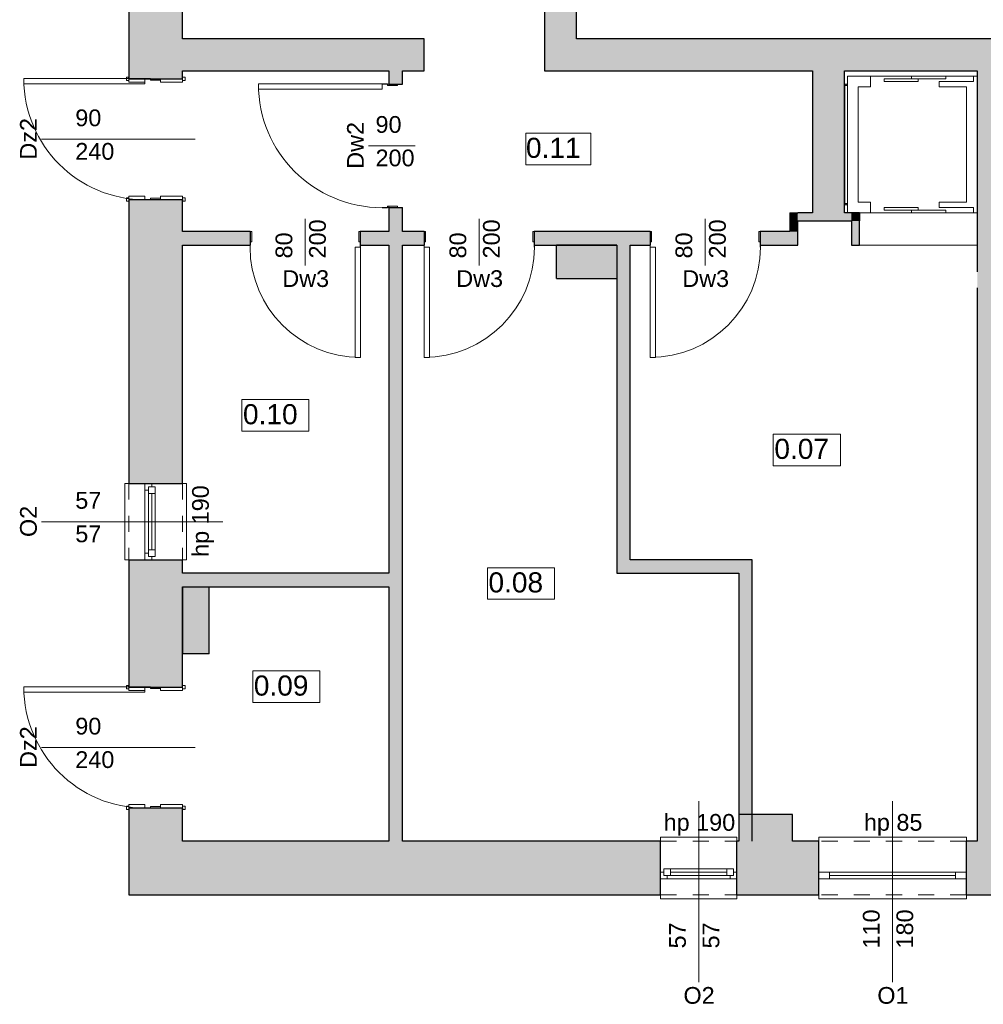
# Model space of a CAD drawing. Header units: centimetres. Extents: x -25572 to 23555, y -2435 to 15405.
# Tile 64 of 134: x 6248 to 6967, y 7419 to 8154. Entities that reach past the tile are written whole.
import ezdxf

# ---------------------------------------------------------------- set-up
doc = ezdxf.new("R2010")
doc.units = ezdxf.units.CM
doc.header["$MEASUREMENT"] = 0
doc.linetypes.add('Przerywana', pattern=[24, 12, -12])
for name, color, linetype, lineweight in [('Nowe_0_Nr_pióra__15', 214, 'Continuous', 15), ('Nowe_210-A Pomieszczenia_Nr_pióra__41', 7, 'Continuous', 15), ('Nowe_220-A Ściany_Nr_pióra__19', 255, 'Continuous', 0), ('Nowe_220-A Ściany_Nr_pióra__23', 7, 'Continuous', 15), ('Nowe_220-A Ściany_Nr_pióra__27', 7, 'Continuous', 25), ('Nowe_220-A Ściany_Nr_pióra__3', 7, 'Continuous', 13), ('Nowe_220-A Ściany_Nr_pióra__7', 7, 'Continuous', 13), ('Nowe_450-K Stropy_Nr_pióra__27', 7, 'Continuous', 25)]:
    doc.layers.add(name, color=color, linetype=linetype, lineweight=lineweight)
doc.layers.add('Nowe_220-A Ściany_Nr_pióra__45', color=7, linetype='Continuous', lineweight=15, true_color=0x40a5ff)
doc.layers.add('Nowe_450-K Stropy_Nr_pióra__61', color=7, linetype='Continuous', lineweight=13, true_color=0x6a6a6a)
doc.styles.add('STYL_AUTOMATYCZNY_6', font='arial.ttf')

msp = doc.modelspace()

# ---------------------------------------------------------------- hatches: boundary and pattern name
at = {"layer": 'Nowe_220-A Ściany_Nr_pióra__19', "linetype": 'Continuous', "lineweight": 0}
for points in [[(6369.38, 8716.65), (6329.38, 8716.65), (6329.38, 8109.65), (6369.38, 8109.65)], [(6663.38, 8139.65), (6663.38, 8259.65), (6639.38, 8259.65), (6639.38, 8139.65)], [(6549.76, 8139.65), (6369.38, 8139.65), (6369.38, 8115.65), (6549.76, 8115.65)], [(6663.38, 8139.65), (6639.38, 8115.65), (6663.38, 8115.65)], [(6639.38, 8139.65), (6639.38, 8115.65), (6663.38, 8139.65)], [(6663.38, 8115.65), (7317.38, 8115.65), (7317.38, 8139.65), (6663.38, 8139.65)], [(6533.38, 8115.65), (6523.38, 8115.65), (6523.38, 8105.72), (6533.38, 8105.72)], [(6863.38, 8009.65), (6863.38, 8115.65), (6839.38, 8115.65), (6839.38, 8009.65)], [(6962.37, 8115.65), (6962.3, 7540.65), (6986.3, 7540.65), (6986.37, 8115.65)], [(6329.38, 7807.65), (6369.38, 7807.65), (6369.38, 8019.65), (6329.38, 8019.65)], [(6523.38, 7995.65), (6533.38, 7995.65), (6533.38, 8013.72), (6523.38, 8013.72)], [(6822.38, 8009.65), (6828.38, 8003.65), (6828.38, 8009.65)], [(6822.38, 8003.65), (6828.38, 8003.65), (6822.38, 8009.65)], [(6822.38, 8003.65), (6822.38, 7995.65), (6828.38, 7995.65), (6828.38, 8003.65)], [(6868.38, 8009.65), (6828.38, 8009.65), (6828.38, 8003.65), (6868.38, 8003.65)], [(6868.38, 8003.65), (6874.38, 8003.65), (6874.38, 8009.65)], [(6868.38, 8009.65), (6868.38, 8003.65), (6874.38, 8009.65)], [(6868.38, 8003.65), (6868.38, 7985.65), (6874.38, 7985.65), (6874.38, 8003.65)], [(6369.38, 7995.65), (6369.38, 7985.65), (6419.97, 7985.65), (6419.97, 7995.65)], [(6501.97, 7995.65), (6501.97, 7985.65), (6549.75, 7985.65), (6549.75, 7995.65)], [(6631.75, 7995.65), (6631.75, 7985.65), (6718.38, 7985.65), (6718.38, 7995.65)], [(6822.38, 7995.65), (6800.38, 7995.65), (6800.38, 7985.65), (6822.38, 7985.65)], [(6822.38, 7995.65), (6828.38, 7985.65), (6828.38, 7995.65)], [(6822.38, 7985.65), (6828.38, 7985.65), (6822.38, 7995.65)], [(6533.38, 7985.65), (6523.38, 7985.65), (6523.38, 7540.65), (6533.38, 7540.65)], [(6693.38, 7985.65), (6648.38, 7985.65), (6648.38, 7960.65), (6693.38, 7960.65)], [(6703.38, 7750.65), (6703.38, 7985.65), (6693.38, 7985.65), (6693.38, 7750.65)], [(6369.38, 7750.65), (6329.38, 7750.65), (6329.38, 7655.65), (6369.38, 7655.65)], [(6703.38, 7750.65), (6693.38, 7740.65), (6703.38, 7740.65)], [(6693.38, 7750.65), (6693.38, 7740.65), (6703.38, 7750.65)], [(6784.38, 7750.65), (6703.38, 7750.65), (6703.38, 7740.65), (6784.38, 7740.65)], [(6784.38, 7750.65), (6784.38, 7740.65), (6794.38, 7750.65)], [(6784.38, 7740.65), (6794.38, 7740.65), (6794.38, 7750.65)], [(6369.38, 7730.65), (6523.38, 7730.65), (6523.38, 7740.65), (6369.38, 7740.65)], [(6784.38, 7740.65), (6784.38, 7540.65), (6794.38, 7540.65), (6794.38, 7740.65)], [(6389.38, 7680.65), (6389.38, 7730.65), (6369.38, 7730.65), (6369.38, 7680.65)], [(6329.38, 7540.65), (6369.38, 7540.65), (6369.38, 7565.65), (6329.38, 7565.65)], [(6784.38, 7560.65), (6784.38, 7540.65), (6824.38, 7540.65), (6824.38, 7560.65)], [(6369.38, 7540.65), (6329.38, 7500.65), (6369.38, 7500.65)], [(6369.38, 7540.65), (6329.38, 7540.65), (6329.38, 7500.65)], [(6369.38, 7540.65), (6369.38, 7500.65), (6726.05, 7500.65), (6726.05, 7540.65)], [(6783.05, 7540.65), (6783.05, 7500.65), (6844.18, 7500.65), (6844.18, 7540.65)], [(6954.18, 7500.65), (6986.3, 7500.65), (6986.3, 7540.65), (6954.18, 7540.65)]]:
    msp.add_hatch(color=255, dxfattribs=at).paths.add_polyline_path(points)

# ---------------------------------------------------------------- linework, layer by layer
at = {"layer": 'Nowe_0_Nr_pióra__15', "color": 214, "linetype": 'Continuous', "lineweight": 15}
for p, q in [((6865.48, 8105.65), (6863.48, 8105.65)), ((6864.48, 8105.65), (6864.48, 8104.98)), ((6865.58, 8111.65), (6882.76, 8111.65)), ((6865.58, 8009.65), (6865.58, 8111.65)), ((6882.76, 8111.65), (6882.76, 8103.65)), ((6933.89, 8111.65), (6882.76, 8111.65)), ((6933.89, 8111.65), (6959.46, 8111.65)), ((6933.89, 8103.65), (6933.89, 8107.65)), ((6933.89, 8107.65), (6959.46, 8107.65)), ((6959.46, 8107.65), (6959.46, 8111.65)), ((6959.46, 8111.65), (6962.28, 8111.65)), ((6962.28, 8009.65), (6962.28, 8111.65)), ((6863.48, 8015.98), (6863.48, 8105.32)), ((6865.48, 8104.65), (6863.48, 8104.65)), ((6865.48, 8015.98), (6865.48, 8105.32)), ((6882.76, 8103.65), (6873.58, 8103.65)), ((6873.58, 8103.65), (6873.58, 8017.65)), ((6954.28, 8103.65), (6933.89, 8103.65)), ((6954.28, 8103.65), (6954.28, 8017.65)), ((6882.76, 8017.65), (6873.58, 8017.65)), ((6882.76, 8009.65), (6882.76, 8017.65)), ((6954.28, 8017.65), (6933.89, 8017.65)), ((6933.89, 8017.65), (6933.89, 8013.65)), ((6865.48, 8016.65), (6863.48, 8016.65)), ((6865.48, 8015.65), (6863.48, 8015.65)), ((6864.48, 8015.65), (6864.48, 8016.32)), ((6933.89, 8013.65), (6959.46, 8013.65)), ((6959.46, 8013.65), (6959.46, 8009.65)), ((6865.58, 8009.65), (6882.76, 8009.65)), ((6933.89, 8009.65), (6882.76, 8009.65)), ((6933.89, 8009.65), (6959.46, 8009.65)), ((6959.46, 8009.65), (6962.28, 8009.65))]:
    msp.add_line(p, q, dxfattribs=at)
for points in [[(6918.33, 8109.65), (6892.76, 8109.65), (6892.76, 8107.65), (6918.33, 8107.65)], [(6938.89, 8111.65), (6913.33, 8111.65), (6913.33, 8109.65), (6938.89, 8109.65)], [(6918.33, 8011.65), (6892.76, 8011.65), (6892.76, 8013.65), (6918.33, 8013.65)], [(6938.89, 8009.65), (6913.33, 8009.65), (6913.33, 8011.65), (6938.89, 8011.65)]]:
    msp.add_lwpolyline(points, close=True, dxfattribs=at)
at = {"layer": 'Nowe_210-A Pomieszczenia_Nr_pióra__41', "color": 7, "linetype": 'Continuous', "lineweight": 15}
for p, q in [((6625.61, 8069.14), (6674.12, 8069.14)), ((6625.61, 8045.57), (6625.61, 8069.14)), ((6674.12, 8069.14), (6674.12, 8045.57)), ((6674.12, 8045.57), (6625.61, 8045.57)), ((6413.7, 7870.32), (6463.74, 7870.32)), ((6413.7, 7846.74), (6413.7, 7870.32)), ((6463.74, 7870.32), (6463.74, 7846.74)), ((6463.74, 7846.74), (6413.7, 7846.74)), ((6810.14, 7844.46), (6860.17, 7844.46)), ((6810.14, 7820.89), (6810.14, 7844.46)), ((6860.17, 7844.46), (6860.17, 7820.89)), ((6860.17, 7820.89), (6810.14, 7820.89)), ((6596.84, 7744.81), (6646.87, 7744.81)), ((6596.84, 7721.24), (6596.84, 7744.81)), ((6646.87, 7744.81), (6646.87, 7721.24)), ((6646.87, 7721.24), (6596.84, 7721.24)), ((6421.78, 7667.79), (6471.82, 7667.79)), ((6421.78, 7644.22), (6421.78, 7667.79)), ((6471.82, 7667.79), (6471.82, 7644.22)), ((6471.82, 7644.22), (6421.78, 7644.22))]:
    msp.add_line(p, q, dxfattribs=at)
at = {"layer": 'Nowe_220-A Ściany_Nr_pióra__23', "color": 7, "linetype": 'Continuous', "lineweight": 15}
for p, q in [((6341.38, 8109.65), (6341.38, 8109.85)), ((6341.38, 8109.85), (6345.38, 8109.85)), ((6352.88, 8109.65), (6341.38, 8109.65)), ((6345.38, 8109.85), (6345.38, 8108.65)), ((6345.38, 8108.65), (6352.88, 8108.65)), ((6352.88, 8108.65), (6352.88, 8109.65)), ((6518.38, 8105.72), (6518.38, 8105.92)), ((6518.38, 8105.92), (6522.38, 8105.92)), ((6529.88, 8105.72), (6518.38, 8105.72)), ((6522.38, 8105.92), (6522.38, 8104.72)), ((6529.88, 8104.72), (6529.88, 8105.72)), ((6522.38, 8104.72), (6529.88, 8104.72)), ((6341.38, 8019.45), (6341.38, 8019.65)), ((6341.38, 8019.65), (6352.88, 8019.65)), ((6345.38, 8019.45), (6341.38, 8019.45)), ((6352.88, 8020.65), (6345.38, 8020.65)), ((6345.38, 8020.65), (6345.38, 8019.45)), ((6352.88, 8019.65), (6352.88, 8020.65)), ((6518.38, 8013.52), (6518.38, 8013.72)), ((6518.38, 8013.72), (6529.88, 8013.72)), ((6522.38, 8013.52), (6518.38, 8013.52)), ((6529.88, 8014.72), (6522.38, 8014.72)), ((6522.38, 8014.72), (6522.38, 8013.52)), ((6529.88, 8013.72), (6529.88, 8014.72)), ((6419.97, 7984.15), (6419.97, 7995.65)), ((6419.97, 7995.65), (6420.97, 7995.65)), ((6420.97, 7995.65), (6420.97, 7988.15)), ((6500.97, 7988.15), (6500.97, 7995.65)), ((6500.97, 7995.65), (6501.97, 7995.65)), ((6501.97, 7995.65), (6501.97, 7984.15)), ((6549.75, 7995.65), (6549.75, 7984.15)), ((6550.75, 7995.65), (6549.75, 7995.65)), ((6550.75, 7988.15), (6550.75, 7995.65)), ((6630.75, 7995.65), (6630.75, 7988.15)), ((6631.75, 7995.65), (6630.75, 7995.65)), ((6631.75, 7984.15), (6631.75, 7995.65)), ((6718.38, 7995.65), (6718.38, 7984.15)), ((6719.38, 7995.65), (6718.38, 7995.65)), ((6719.38, 7988.15), (6719.38, 7995.65)), ((6799.38, 7995.65), (6799.38, 7988.15)), ((6800.38, 7995.65), (6799.38, 7995.65)), ((6800.38, 7984.15), (6800.38, 7995.65)), ((6420.97, 7988.15), (6419.77, 7988.15)), ((6419.77, 7988.15), (6419.77, 7984.15)), ((6502.17, 7988.15), (6500.97, 7988.15)), ((6502.17, 7984.15), (6502.17, 7988.15)), ((6549.55, 7984.15), (6549.55, 7988.15)), ((6549.55, 7988.15), (6550.75, 7988.15)), ((6630.75, 7988.15), (6631.95, 7988.15)), ((6631.95, 7988.15), (6631.95, 7984.15)), ((6718.18, 7984.15), (6718.18, 7988.15)), ((6718.18, 7988.15), (6719.38, 7988.15)), ((6799.38, 7988.15), (6800.58, 7988.15)), ((6800.58, 7988.15), (6800.58, 7984.15)), ((6419.77, 7984.15), (6419.97, 7984.15)), ((6501.97, 7984.15), (6502.17, 7984.15)), ((6549.75, 7984.15), (6549.55, 7984.15)), ((6631.95, 7984.15), (6631.75, 7984.15)), ((6718.38, 7984.15), (6718.18, 7984.15)), ((6800.58, 7984.15), (6800.38, 7984.15)), ((6341.38, 7802.65), (6341.38, 7807.65)), ((6346.38, 7805.15), (6343.88, 7805.15)), ((6343.88, 7805.15), (6343.88, 7802.65)), ((6343.88, 7800.15), (6343.88, 7805.15)), ((6343.88, 7805.15), (6348.88, 7805.15)), ((6346.38, 7807.65), (6346.38, 7805.15)), ((6348.88, 7805.15), (6348.88, 7800.15)), ((6343.88, 7802.65), (6341.38, 7802.65)), ((6348.88, 7800.15), (6343.88, 7800.15)), ((6343.88, 7758.15), (6343.88, 7800.15)), ((6346.38, 7800.15), (6346.38, 7758.15)), ((6348.88, 7800.15), (6348.88, 7758.15)), ((6341.38, 7750.65), (6341.38, 7755.65)), ((6341.38, 7755.65), (6343.88, 7755.65)), ((6343.88, 7753.15), (6343.88, 7758.15)), ((6343.88, 7758.15), (6348.88, 7758.15)), ((6343.88, 7755.65), (6343.88, 7753.15)), ((6343.88, 7753.15), (6346.38, 7753.15)), ((6348.88, 7753.15), (6343.88, 7753.15)), ((6346.38, 7753.15), (6346.38, 7750.65)), ((6348.88, 7758.15), (6348.88, 7753.15)), ((6341.38, 7655.65), (6341.38, 7655.85)), ((6341.38, 7655.85), (6345.38, 7655.85)), ((6352.88, 7655.65), (6341.38, 7655.65)), ((6345.38, 7655.85), (6345.38, 7654.65)), ((6345.38, 7654.65), (6352.88, 7654.65)), ((6352.88, 7654.65), (6352.88, 7655.65)), ((6341.38, 7565.45), (6341.38, 7565.65)), ((6341.38, 7565.65), (6352.88, 7565.65)), ((6345.38, 7565.45), (6341.38, 7565.45)), ((6352.88, 7566.65), (6345.38, 7566.65)), ((6345.38, 7566.65), (6345.38, 7565.45)), ((6352.88, 7565.65), (6352.88, 7566.65)), ((6728.55, 7520.15), (6733.55, 7520.15)), ((6728.55, 7515.15), (6728.55, 7520.15)), ((6733.55, 7520.15), (6733.55, 7515.15)), ((6733.55, 7520.15), (6775.55, 7520.15)), ((6775.55, 7515.15), (6775.55, 7520.15)), ((6775.55, 7520.15), (6780.55, 7520.15)), ((6780.55, 7520.15), (6780.55, 7515.15)), ((6726.05, 7517.65), (6728.55, 7517.65)), ((6731.05, 7512.65), (6726.05, 7512.65)), ((6728.55, 7517.65), (6728.55, 7515.15)), ((6728.55, 7515.15), (6731.05, 7515.15)), ((6733.55, 7515.15), (6728.55, 7515.15)), ((6731.05, 7515.15), (6731.05, 7512.65)), ((6733.55, 7517.65), (6775.55, 7517.65)), ((6775.55, 7515.15), (6733.55, 7515.15)), ((6780.55, 7515.15), (6775.55, 7515.15)), ((6778.05, 7512.65), (6778.05, 7515.15)), ((6778.05, 7515.15), (6780.55, 7515.15)), ((6783.05, 7512.65), (6778.05, 7512.65)), ((6780.55, 7515.15), (6780.55, 7517.65)), ((6780.55, 7517.65), (6783.05, 7517.65)), ((6852.18, 7517.65), (6844.18, 7517.65)), ((6844.18, 7512.65), (6852.18, 7512.65)), ((6852.18, 7512.65), (6852.18, 7517.65)), ((6954.18, 7517.65), (6946.18, 7517.65)), ((6946.18, 7517.65), (6946.18, 7512.65)), ((6946.18, 7512.65), (6954.18, 7512.65))]:
    msp.add_line(p, q, dxfattribs=at)
at = {"layer": 'Nowe_220-A Ściany_Nr_pióra__27', "color": 7, "linetype": 'Continuous', "lineweight": 25}
for p, q in [((6329.38, 8109.65), (6329.38, 8110.85)), ((6329.38, 8109.65), (6329.38, 8110.85)), ((6329.38, 8109.65), (6329.38, 8110.85)), ((6329.38, 8109.65), (6341.38, 8109.65)), ((6329.38, 8109.65), (6341.38, 8109.65)), ((6329.38, 8109.65), (6341.38, 8109.65)), ((6329.38, 8109.65), (6341.38, 8109.65)), ((6329.38, 8109.65), (6341.38, 8109.65)), ((6341.38, 8109.65), (6352.88, 8109.65)), ((6341.38, 8109.65), (6352.88, 8109.65)), ((6341.38, 8109.65), (6352.88, 8109.65)), ((6352.88, 8109.65), (6369.38, 8109.65)), ((6352.88, 8109.65), (6369.38, 8109.65)), ((6352.88, 8109.65), (6369.38, 8109.65)), ((6369.38, 8109.65), (6369.38, 8110.85)), ((6369.38, 8109.65), (6369.38, 8110.85)), ((6369.38, 8109.65), (6369.38, 8110.85)), ((6523.38, 8105.72), (6529.88, 8105.72)), ((6523.38, 8105.72), (6529.88, 8105.72)), ((6523.38, 8105.72), (6529.88, 8105.72)), ((6529.88, 8105.72), (6533.38, 8105.72)), ((6529.88, 8105.72), (6533.38, 8105.72)), ((6329.38, 8019.65), (6329.38, 8018.45)), ((6329.38, 8019.65), (6341.38, 8019.65)), ((6329.38, 8019.65), (6341.38, 8019.65)), ((6329.38, 8019.65), (6341.38, 8019.65)), ((6329.38, 8019.65), (6341.38, 8019.65)), ((6329.38, 8019.65), (6341.38, 8019.65)), ((6329.38, 8019.65), (6329.38, 8018.45)), ((6329.38, 8019.65), (6329.38, 8018.45)), ((6341.38, 8019.65), (6352.88, 8019.65)), ((6341.38, 8019.65), (6352.88, 8019.65)), ((6341.38, 8019.65), (6352.88, 8019.65)), ((6352.88, 8019.65), (6369.38, 8019.65)), ((6352.88, 8019.65), (6369.38, 8019.65)), ((6352.88, 8019.65), (6369.38, 8019.65)), ((6369.38, 8019.65), (6369.38, 8018.45)), ((6369.38, 8019.65), (6369.38, 8018.45)), ((6369.38, 8019.65), (6369.38, 8018.45)), ((6523.38, 8013.72), (6529.88, 8013.72)), ((6523.38, 8013.72), (6529.88, 8013.72)), ((6523.38, 8013.72), (6529.88, 8013.72)), ((6529.88, 8013.72), (6533.38, 8013.72)), ((6529.88, 8013.72), (6533.38, 8013.72)), ((6419.97, 7995.65), (6419.97, 7985.65)), ((6419.97, 7995.65), (6419.97, 7985.65)), ((6419.97, 7995.65), (6419.97, 7985.65)), ((6501.97, 7995.65), (6501.97, 7985.65)), ((6501.97, 7995.65), (6501.97, 7985.65)), ((6501.97, 7995.65), (6501.97, 7985.65)), ((6549.75, 7995.65), (6549.75, 7985.65)), ((6549.75, 7995.65), (6549.75, 7985.65)), ((6549.75, 7995.65), (6549.75, 7985.65)), ((6631.75, 7995.65), (6631.75, 7985.65)), ((6631.75, 7995.65), (6631.75, 7985.65)), ((6631.75, 7995.65), (6631.75, 7985.65)), ((6718.38, 7995.65), (6718.38, 7985.65)), ((6718.38, 7995.65), (6718.38, 7985.65)), ((6718.38, 7995.65), (6718.38, 7985.65)), ((6800.38, 7995.65), (6800.38, 7985.65)), ((6800.38, 7995.65), (6800.38, 7985.65)), ((6800.38, 7995.65), (6800.38, 7985.65)), ((6329.38, 7807.65), (6341.38, 7807.65)), ((6329.38, 7807.65), (6341.38, 7807.65)), ((6341.38, 7807.65), (6346.38, 7807.65)), ((6341.38, 7807.65), (6346.38, 7807.65)), ((6341.38, 7807.65), (6346.38, 7807.65)), ((6346.38, 7807.65), (6369.38, 7807.65)), ((6346.38, 7807.65), (6369.38, 7807.65)), ((6329.38, 7750.65), (6341.38, 7750.65)), ((6329.38, 7750.65), (6341.38, 7750.65)), ((6341.38, 7750.65), (6346.38, 7750.65)), ((6341.38, 7750.65), (6346.38, 7750.65)), ((6341.38, 7750.65), (6346.38, 7750.65)), ((6346.38, 7750.65), (6369.38, 7750.65)), ((6346.38, 7750.65), (6369.38, 7750.65)), ((6329.38, 7655.65), (6329.38, 7656.85)), ((6329.38, 7655.65), (6329.38, 7656.85)), ((6329.38, 7655.65), (6329.38, 7656.85)), ((6329.38, 7655.65), (6341.38, 7655.65)), ((6329.38, 7655.65), (6341.38, 7655.65)), ((6329.38, 7655.65), (6341.38, 7655.65)), ((6329.38, 7655.65), (6341.38, 7655.65)), ((6329.38, 7655.65), (6341.38, 7655.65)), ((6341.38, 7655.65), (6352.88, 7655.65)), ((6341.38, 7655.65), (6352.88, 7655.65)), ((6341.38, 7655.65), (6352.88, 7655.65)), ((6352.88, 7655.65), (6369.38, 7655.65)), ((6352.88, 7655.65), (6369.38, 7655.65)), ((6352.88, 7655.65), (6369.38, 7655.65)), ((6369.38, 7655.65), (6369.38, 7656.85)), ((6369.38, 7655.65), (6369.38, 7656.85)), ((6369.38, 7655.65), (6369.38, 7656.85)), ((6329.38, 7565.65), (6329.38, 7564.45)), ((6329.38, 7565.65), (6341.38, 7565.65)), ((6329.38, 7565.65), (6341.38, 7565.65)), ((6329.38, 7565.65), (6341.38, 7565.65)), ((6329.38, 7565.65), (6341.38, 7565.65)), ((6329.38, 7565.65), (6341.38, 7565.65)), ((6329.38, 7565.65), (6329.38, 7564.45)), ((6329.38, 7565.65), (6329.38, 7564.45)), ((6341.38, 7565.65), (6352.88, 7565.65)), ((6341.38, 7565.65), (6352.88, 7565.65)), ((6341.38, 7565.65), (6352.88, 7565.65)), ((6352.88, 7565.65), (6369.38, 7565.65)), ((6352.88, 7565.65), (6369.38, 7565.65)), ((6352.88, 7565.65), (6369.38, 7565.65)), ((6369.38, 7565.65), (6369.38, 7564.45)), ((6369.38, 7565.65), (6369.38, 7564.45)), ((6369.38, 7565.65), (6369.38, 7564.45)), ((6726.05, 7517.65), (6726.05, 7540.65)), ((6726.05, 7517.65), (6726.05, 7540.65)), ((6783.05, 7517.65), (6783.05, 7540.65)), ((6783.05, 7517.65), (6783.05, 7540.65)), ((6844.18, 7517.65), (6844.18, 7540.65)), ((6844.18, 7517.65), (6844.18, 7540.65)), ((6954.18, 7517.65), (6954.18, 7540.65)), ((6954.18, 7517.65), (6954.18, 7540.65)), ((6726.05, 7512.65), (6726.05, 7517.65)), ((6726.05, 7512.65), (6726.05, 7517.65)), ((6726.05, 7512.65), (6726.05, 7517.65)), ((6726.05, 7500.65), (6726.05, 7512.65)), ((6726.05, 7500.65), (6726.05, 7512.65)), ((6783.05, 7512.65), (6783.05, 7517.65)), ((6783.05, 7512.65), (6783.05, 7517.65)), ((6783.05, 7512.65), (6783.05, 7517.65)), ((6783.05, 7500.65), (6783.05, 7512.65)), ((6783.05, 7500.65), (6783.05, 7512.65)), ((6844.18, 7512.65), (6844.18, 7517.65)), ((6844.18, 7512.65), (6844.18, 7517.65)), ((6844.18, 7512.65), (6844.18, 7517.65)), ((6844.18, 7500.65), (6844.18, 7512.65)), ((6844.18, 7500.65), (6844.18, 7512.65)), ((6954.18, 7512.65), (6954.18, 7517.65)), ((6954.18, 7512.65), (6954.18, 7517.65)), ((6954.18, 7512.65), (6954.18, 7517.65)), ((6954.18, 7500.65), (6954.18, 7512.65)), ((6954.18, 7500.65), (6954.18, 7512.65))]:
    msp.add_line(p, q, dxfattribs=at)
for points in [[(6329.38, 8716.65), (6329.38, 8109.65)], [(6369.38, 8139.65), (6369.38, 8716.65)], [(6639.38, 8259.65), (6639.38, 8115.65)], [(6663.38, 8139.65), (6663.38, 8259.65)], [(6549.76, 8139.65), (6369.38, 8139.65)], [(6549.76, 8115.65), (6549.76, 8139.65)], [(7317.38, 8139.65), (6663.38, 8139.65)], [(6369.38, 8109.65), (6369.38, 8115.65)], [(6369.38, 8115.65), (6523.38, 8115.65)], [(6523.38, 8115.65), (6523.38, 8105.72)], [(6533.38, 8105.72), (6533.38, 8115.65)], [(6533.38, 8115.65), (6549.76, 8115.65)], [(6639.38, 8115.65), (6663.38, 8115.65)], [(6663.38, 8115.65), (6839.38, 8115.65)], [(6839.38, 8115.65), (6839.38, 8009.65)], [(6863.38, 8009.65), (6863.38, 8115.65)], [(6863.38, 8115.65), (6962.37, 8115.65)], [(6962.37, 8115.65), (6962.35, 7965.65)], [(6329.38, 8019.65), (6329.38, 7807.65)], [(6369.38, 7995.65), (6369.38, 8019.65)], [(6523.38, 8013.72), (6523.38, 7995.65)], [(6533.38, 7995.65), (6533.38, 8013.72)], [(6822.38, 8009.65), (6828.38, 8009.65)], [(6822.38, 8009.65), (6822.38, 7995.65)], [(6839.38, 8009.65), (6828.38, 8009.65)], [(6828.38, 7995.65), (6828.38, 8003.65)], [(6828.38, 8003.65), (6868.38, 8003.65)], [(6874.38, 8009.65), (6863.38, 8009.65)], [(6868.38, 8003.65), (6868.38, 7985.65)], [(6874.38, 8009.65), (6874.38, 8003.65)], [(6874.38, 7985.65), (6874.38, 8003.65)], [(6419.97, 7995.65), (6369.38, 7995.65)], [(6523.38, 7995.65), (6501.97, 7995.65)], [(6549.75, 7995.65), (6533.38, 7995.65)], [(6718.38, 7995.65), (6631.75, 7995.65)], [(6822.38, 7995.65), (6800.38, 7995.65)], [(6828.38, 7985.65), (6828.38, 7995.65)], [(6369.38, 7807.65), (6369.38, 7985.65)], [(6369.38, 7985.65), (6419.97, 7985.65)], [(6501.97, 7985.65), (6523.38, 7985.65)], [(6523.38, 7985.65), (6523.38, 7740.65)], [(6533.38, 7540.65), (6533.38, 7985.65)], [(6533.38, 7985.65), (6549.75, 7985.65)], [(6631.75, 7985.65), (6693.38, 7985.65)], [(6693.38, 7985.65), (6648.38, 7985.65)], [(6693.38, 7985.65), (6693.38, 7740.65)], [(6703.38, 7985.65), (6718.38, 7985.65)], [(6703.38, 7750.65), (6703.38, 7985.65)], [(6800.38, 7985.65), (6828.38, 7985.65)], [(6868.38, 7985.65), (6874.38, 7985.65)], [(6648.38, 7960.65), (6693.38, 7960.65)], [(6962.35, 7953.65), (6962.3, 7540.65)], [(6329.38, 7750.65), (6329.38, 7655.65)], [(6369.38, 7740.65), (6369.38, 7750.65)], [(6784.38, 7750.65), (6703.38, 7750.65)], [(6794.38, 7750.65), (6784.38, 7750.65)], [(6794.38, 7540.65), (6794.38, 7750.65)], [(6523.38, 7740.65), (6369.38, 7740.65)], [(6693.38, 7740.65), (6703.38, 7740.65)], [(6703.38, 7740.65), (6784.38, 7740.65)], [(6784.38, 7740.65), (6784.38, 7540.65)], [(6369.38, 7655.65), (6369.38, 7730.65)], [(6369.38, 7730.65), (6523.38, 7730.65)], [(6369.38, 7730.65), (6369.38, 7680.65)], [(6389.38, 7680.65), (6389.38, 7730.65)], [(6523.38, 7730.65), (6523.38, 7540.65)], [(6329.38, 7565.65), (6329.38, 7500.65)], [(6369.38, 7540.65), (6369.38, 7565.65)], [(6784.38, 7560.65), (6784.38, 7540.65)], [(6824.38, 7560.65), (6784.38, 7560.65)], [(6824.38, 7540.65), (6824.38, 7560.65)], [(6523.38, 7540.65), (6369.38, 7540.65)], [(6726.05, 7540.65), (6533.38, 7540.65)], [(6784.38, 7540.65), (6783.05, 7540.65)], [(6844.18, 7540.65), (6824.38, 7540.65)], [(6962.3, 7540.65), (6954.18, 7540.65)], [(6329.38, 7500.65), (6369.38, 7500.65)], [(6369.38, 7500.65), (6726.05, 7500.65)], [(6783.05, 7500.65), (6844.18, 7500.65)], [(6954.18, 7500.65), (6986.3, 7500.65)]]:
    msp.add_lwpolyline(points, dxfattribs=at)
for p in [(6523.38, 8105.72), (6523.38, 8105.72), (6523.38, 8013.72), (6523.38, 8013.72)]:
    msp.add_point(p, dxfattribs=at)
at = {"layer": 'Nowe_220-A Ściany_Nr_pióra__3', "color": 7, "linetype": 'Continuous', "lineweight": 13}
for p, q in [((6250.98, 8109.85), (6341.38, 8109.85)), ((6250.98, 8105.85), (6250.98, 8109.85)), ((6341.38, 8105.85), (6250.98, 8105.85)), ((6327.48, 8108.35), (6327.48, 8110.85)), ((6327.48, 8110.85), (6329.38, 8110.85)), ((6329.38, 8108.35), (6327.48, 8108.35)), ((6329.38, 8110.85), (6329.38, 8108.35)), ((6329.38, 8109.65), (6341.38, 8109.65)), ((6329.38, 8107.15), (6329.38, 8109.65)), ((6341.38, 8107.15), (6329.38, 8107.15)), ((6341.38, 8109.85), (6341.38, 8105.85)), ((6341.38, 8109.65), (6341.38, 8107.15)), ((6352.88, 8109.65), (6369.38, 8109.65)), ((6352.88, 8107.15), (6352.88, 8109.65)), ((6369.38, 8107.15), (6352.88, 8107.15)), ((6369.38, 8108.35), (6369.38, 8110.85)), ((6369.38, 8110.85), (6371.28, 8110.85)), ((6369.38, 8109.65), (6369.38, 8107.15)), ((6371.28, 8108.35), (6369.38, 8108.35)), ((6371.28, 8110.85), (6371.28, 8108.35)), ((6425.98, 8105.92), (6518.38, 8105.92)), ((6425.98, 8101.92), (6425.98, 8105.92)), ((6518.38, 8105.92), (6518.38, 8101.92)), ((6518.38, 8101.92), (6425.98, 8101.92)), ((6327.48, 8018.45), (6327.48, 8020.95)), ((6327.48, 8020.95), (6329.38, 8020.95)), ((6329.38, 8018.45), (6327.48, 8018.45)), ((6329.38, 8022.15), (6341.38, 8022.15)), ((6329.38, 8019.65), (6329.38, 8022.15)), ((6329.38, 8020.95), (6329.38, 8018.45)), ((6341.38, 8019.65), (6329.38, 8019.65)), ((6341.38, 8022.15), (6341.38, 8019.65)), ((6352.88, 8022.15), (6369.38, 8022.15)), ((6352.88, 8019.65), (6352.88, 8022.15)), ((6369.38, 8019.65), (6352.88, 8019.65)), ((6369.38, 8022.15), (6369.38, 8019.65)), ((6369.38, 8018.45), (6369.38, 8020.95)), ((6369.38, 8020.95), (6371.28, 8020.95)), ((6371.28, 8018.45), (6369.38, 8018.45)), ((6371.28, 8020.95), (6371.28, 8018.45)), ((6502.17, 7984.15), (6498.17, 7984.15)), ((6498.17, 7984.15), (6498.17, 7901.75)), ((6502.17, 7901.75), (6502.17, 7984.15)), ((6549.55, 7901.75), (6549.55, 7984.15)), ((6549.55, 7984.15), (6553.55, 7984.15)), ((6553.55, 7984.15), (6553.55, 7901.75)), ((6718.18, 7901.75), (6718.18, 7984.15)), ((6718.18, 7984.15), (6722.18, 7984.15)), ((6722.18, 7984.15), (6722.18, 7901.75)), ((6498.17, 7901.75), (6502.17, 7901.75)), ((6553.55, 7901.75), (6549.55, 7901.75)), ((6722.18, 7901.75), (6718.18, 7901.75)), ((6329.38, 7807.65), (6326.38, 7807.65)), ((6326.38, 7807.65), (6326.38, 7750.65)), ((6369.38, 7807.65), (6372.38, 7807.65)), ((6372.38, 7807.65), (6372.38, 7750.65)), ((6341.38, 7755.65), (6341.38, 7802.65)), ((6348.88, 7800.15), (6348.88, 7758.15)), ((6326.38, 7750.65), (6329.38, 7750.65)), ((6372.38, 7750.65), (6369.38, 7750.65)), ((6250.98, 7655.85), (6341.38, 7655.85)), ((6250.98, 7651.85), (6250.98, 7655.85)), ((6341.38, 7651.85), (6250.98, 7651.85)), ((6327.48, 7654.35), (6327.48, 7656.85)), ((6327.48, 7656.85), (6329.38, 7656.85)), ((6329.38, 7654.35), (6327.48, 7654.35)), ((6329.38, 7656.85), (6329.38, 7654.35)), ((6329.38, 7655.65), (6341.38, 7655.65)), ((6329.38, 7653.15), (6329.38, 7655.65)), ((6341.38, 7653.15), (6329.38, 7653.15)), ((6341.38, 7655.85), (6341.38, 7651.85)), ((6341.38, 7655.65), (6341.38, 7653.15)), ((6352.88, 7655.65), (6369.38, 7655.65)), ((6352.88, 7653.15), (6352.88, 7655.65)), ((6369.38, 7653.15), (6352.88, 7653.15)), ((6369.38, 7654.35), (6369.38, 7656.85)), ((6369.38, 7656.85), (6371.28, 7656.85)), ((6369.38, 7655.65), (6369.38, 7653.15)), ((6371.28, 7654.35), (6369.38, 7654.35)), ((6371.28, 7656.85), (6371.28, 7654.35)), ((6327.48, 7564.45), (6327.48, 7566.95)), ((6327.48, 7566.95), (6329.38, 7566.95)), ((6329.38, 7564.45), (6327.48, 7564.45)), ((6329.38, 7568.15), (6341.38, 7568.15)), ((6329.38, 7565.65), (6329.38, 7568.15)), ((6329.38, 7566.95), (6329.38, 7564.45)), ((6341.38, 7565.65), (6329.38, 7565.65)), ((6341.38, 7568.15), (6341.38, 7565.65)), ((6352.88, 7568.15), (6369.38, 7568.15)), ((6352.88, 7565.65), (6352.88, 7568.15)), ((6369.38, 7565.65), (6352.88, 7565.65)), ((6369.38, 7568.15), (6369.38, 7565.65)), ((6369.38, 7564.45), (6369.38, 7566.95)), ((6369.38, 7566.95), (6371.28, 7566.95)), ((6371.28, 7564.45), (6369.38, 7564.45)), ((6371.28, 7566.95), (6371.28, 7564.45)), ((6726.05, 7540.65), (6726.05, 7543.65)), ((6726.05, 7543.65), (6783.05, 7543.65)), ((6783.05, 7543.65), (6783.05, 7540.65)), ((6954.18, 7543.65), (6844.18, 7543.65)), ((6844.18, 7543.65), (6844.18, 7540.65)), ((6954.18, 7540.65), (6954.18, 7543.65)), ((6733.55, 7520.15), (6775.55, 7520.15)), ((6778.05, 7512.65), (6731.05, 7512.65)), ((6946.18, 7517.65), (6852.18, 7517.65)), ((6946.18, 7515.15), (6852.18, 7515.15)), ((6852.18, 7512.65), (6946.18, 7512.65)), ((6726.05, 7500.65), (6726.05, 7497.65)), ((6726.05, 7497.65), (6783.05, 7497.65)), ((6783.05, 7497.65), (6783.05, 7500.65)), ((6844.18, 7497.65), (6844.18, 7500.65)), ((6954.18, 7497.65), (6844.18, 7497.65)), ((6954.18, 7500.65), (6954.18, 7497.65))]:
    msp.add_line(p, q, dxfattribs=at)
at = {"layer": 'Nowe_220-A Ściany_Nr_pióra__3', "color": 7, "linetype": 'Przerywana', "lineweight": 13}
for p, q in [((6329.38, 7807.65), (6329.38, 7750.65)), ((6369.38, 7807.65), (6369.38, 7750.65)), ((6726.05, 7540.65), (6783.05, 7540.65)), ((6954.18, 7540.65), (6844.18, 7540.65)), ((6726.05, 7500.65), (6783.05, 7500.65)), ((6954.18, 7500.65), (6844.18, 7500.65))]:
    msp.add_line(p, q, dxfattribs=at)
at = {"layer": 'Nowe_220-A Ściany_Nr_pióra__3', "color": 7, "linetype": 'Continuous', "lineweight": 13}
for centre, radius, start, end in [((6341.38, 8109.85), 90.4, 180, 270), ((6518.38, 8105.92), 92.4, 180, 270), ((6502.17, 7984.15), 82.4, 180, 270), ((6549.55, 7984.15), 82.4, 270, 0), ((6718.18, 7984.15), 82.4, 270, 0), ((6341.38, 7655.85), 90.4, 180, 270)]:
    msp.add_arc(centre, radius, start, end, dxfattribs=at)
at = {"layer": 'Nowe_220-A Ściany_Nr_pióra__45', "color": 161, "linetype": 'Continuous', "lineweight": 15, "true_color": 0x40a5ff}
for p, q in [((6264.2, 8064.65), (6378.84, 8064.65)), ((6508.2, 8059.72), (6542.84, 8059.72)), ((6460.97, 7970.47), (6460.97, 8005.11)), ((6590.75, 7970.47), (6590.75, 8005.11)), ((6759.38, 7970.47), (6759.38, 8005.11)), ((6264.2, 7779.15), (6399.38, 7779.15)), ((6264.2, 7610.65), (6378.84, 7610.65)), ((6754.55, 7435.47), (6754.55, 7570.65)), ((6899.18, 7435.47), (6899.18, 7570.65))]:
    msp.add_line(p, q, dxfattribs=at)
at = {"layer": 'Nowe_450-K Stropy_Nr_pióra__27', "color": 7, "linetype": 'Continuous', "lineweight": 25, "flags": 128}
for points in [[(6648.38, 7960.65), (6648.38, 7985.65)], [(6389.38, 7680.65), (6369.38, 7680.65)]]:
    msp.add_lwpolyline(points, dxfattribs=at)
at = {"layer": 'Nowe_450-K Stropy_Nr_pióra__61', "color": 251, "linetype": 'Continuous', "lineweight": 13, "true_color": 0x6a6a6a, "flags": 128}
msp.add_lwpolyline([(6874.38, 7985.65), (6962.38, 7985.65)], dxfattribs=at)

# ---------------------------------------------------------------- texts
at = {"layer": 'Nowe_210-A Pomieszczenia_Nr_pióra__41', "color": 7, "linetype": 'Continuous', "lineweight": 15, "char_height": 15, "attachment_point": 2, "style": 'STYL_AUTOMATYCZNY_6'}
for s, insert in [('\\A1;{\\pqc;\\pt0,25;\\fArial|b0|i0|c238|p0;\\W1.000000;0.11\\fArial|b0|i0|c238|p0;\\W1.000000;\\A1{\\H.66x;\\S^  ;}\\fArial|b0|i0|c238|p0;\\W1.000000;\\fArial|b0|i0|c238|p0;\\W1.000000;\\A1{\\H.66x;\\S^  ;}}', (6649.86, 8065.71)), ('\\A1;{\\pqc;\\pt0,25;\\fArial|b0|i0|c238|p0;\\W1.000000;0.10\\fArial|b0|i0|c238|p0;\\W1.000000;\\A1{\\H.66x;\\S^  ;}\\fArial|b0|i0|c238|p0;\\W1.000000;\\fArial|b0|i0|c238|p0;\\W1.000000;\\A1{\\H.66x;\\S^  ;}}', (6438.72, 7866.89)), ('\\A1;{\\pqc;\\pt0,25;\\fArial|b0|i0|c238|p0;\\W1.000000;0.07\\fArial|b0|i0|c238|p0;\\W1.000000;\\A1{\\H.66x;\\S^  ;}\\fArial|b0|i0|c238|p0;\\W1.000000;\\fArial|b0|i0|c238|p0;\\W1.000000;\\A1{\\H.66x;\\S^  ;}}', (6835.16, 7841.03)), ('\\A1;{\\pqc;\\pt0,25;\\fArial|b0|i0|c238|p0;\\W1.000000;0.08\\fArial|b0|i0|c238|p0;\\W1.000000;\\A1{\\H.66x;\\S^  ;}\\fArial|b0|i0|c238|p0;\\W1.000000;\\fArial|b0|i0|c238|p0;\\W1.000000;\\A1{\\H.66x;\\S^  ;}}', (6621.86, 7741.38)), ('\\A1;{\\pqc;\\pt0,25;\\fArial|b0|i0|c238|p0;\\W1.000000;0.09\\fArial|b0|i0|c238|p0;\\W1.000000;\\A1{\\H.66x;\\S^  ;}\\fArial|b0|i0|c238|p0;\\W1.000000;\\fArial|b0|i0|c238|p0;\\W1.000000;\\A1{\\H.66x;\\S^  ;}}', (6446.8, 7664.36))]:
    msp.add_mtext(s, dxfattribs=dict(at, insert=insert))
at = {"layer": 'Nowe_220-A Ściany_Nr_pióra__7', "color": 7, "linetype": 'Continuous', "lineweight": 13, "char_height": 12.5, "attachment_point": 7, "style": 'STYL_AUTOMATYCZNY_6'}
for s, insert in [('\\A1;{\\pql;\\pt0;\\fArial|b0|i0|c238|p0;\\W1.000000;90\\fArial|b0|i0|c238|p0;\\W1.000000;\\A1{\\H.66x;\\S^  ;}\\fArial|b0|i0|c238|p0;\\W1.000000;\\fArial|b0|i0|c238|p0;\\W1.000000;}', (6289.38, 8070.69)), ('\\A1;{\\pql;\\pt0;\\fArial|b0|i0|c238|p0;\\W1.000000;90\\fArial|b0|i0|c238|p0;\\W1.000000;\\A1{\\H.66x;\\S^  ;}\\fArial|b0|i0|c238|p0;\\W1.000000;\\fArial|b0|i0|c238|p0;\\W1.000000;}', (6513.38, 8065.76)), ('\\A1;{\\pql;\\pt0;\\fArial|b0|i0|c238|p0;\\W1.000000;240\\fArial|b0|i0|c238|p0;\\W1.000000;\\A1{\\H.66x;\\S^  ;}\\fArial|b0|i0|c238|p0;\\W1.000000;\\fArial|b0|i0|c238|p0;\\W1.000000;}', (6289.38, 8045.69)), ('\\A1;{\\pql;\\pt0;\\fArial|b0|i0|c238|p0;\\W1.000000;200\\fArial|b0|i0|c238|p0;\\W1.000000;\\A1{\\H.66x;\\S^  ;}\\fArial|b0|i0|c238|p0;\\W1.000000;\\fArial|b0|i0|c238|p0;\\W1.000000;}', (6513.38, 8040.76)), ('\\A1;{\\pql;\\pt0;\\fArial|b0|i0|c238|p0;\\W1.000000;Dw3\\fArial|b0|i0|c238|p0;\\W1.000000;\\fArial|b0|i0|c238|p0;\\W1.000000;\\fArial|b0|i0|c238|p0;\\W1.000000;}', (6443.82, 7954.18)), ('\\A1;{\\pql;\\pt0;\\fArial|b0|i0|c238|p0;\\W1.000000;Dw3\\fArial|b0|i0|c238|p0;\\W1.000000;\\fArial|b0|i0|c238|p0;\\W1.000000;\\fArial|b0|i0|c238|p0;\\W1.000000;}', (6573.6, 7954.18)), ('\\A1;{\\pql;\\pt0;\\fArial|b0|i0|c238|p0;\\W1.000000;Dw3\\fArial|b0|i0|c238|p0;\\W1.000000;\\fArial|b0|i0|c238|p0;\\W1.000000;\\fArial|b0|i0|c238|p0;\\W1.000000;}', (6742.23, 7954.18)), ('\\A1;{\\pql;\\pt0;\\fArial|b0|i0|c238|p0;\\W1.000000;57\\fArial|b0|i0|c238|p0;\\W1.000000;\\A1{\\H.66x;\\S^  ;}\\fArial|b0|i0|c238|p0;\\W1.000000;\\fArial|b0|i0|c238|p0;\\W1.000000;}', (6289.38, 7785.19)), ('\\A1;{\\pql;\\pt0;\\fArial|b0|i0|c238|p0;\\W1.000000;57\\fArial|b0|i0|c238|p0;\\W1.000000;\\A1{\\H.66x;\\S^  ;}\\fArial|b0|i0|c238|p0;\\W1.000000;\\fArial|b0|i0|c238|p0;\\W1.000000;}', (6289.38, 7760.19)), ('\\A1;{\\pql;\\pt0;\\fArial|b0|i0|c238|p0;\\W1.000000;90\\fArial|b0|i0|c238|p0;\\W1.000000;\\A1{\\H.66x;\\S^  ;}\\fArial|b0|i0|c238|p0;\\W1.000000;\\fArial|b0|i0|c238|p0;\\W1.000000;}', (6289.38, 7616.69)), ('\\A1;{\\pql;\\pt0;\\fArial|b0|i0|c238|p0;\\W1.000000;240\\fArial|b0|i0|c238|p0;\\W1.000000;\\A1{\\H.66x;\\S^  ;}\\fArial|b0|i0|c238|p0;\\W1.000000;\\fArial|b0|i0|c238|p0;\\W1.000000;}', (6289.38, 7591.69)), ('\\A1;{\\pql;\\pt0;\\fArial|b0|i0|c238|p0;\\W1.000000;hp 190\\fArial|b0|i0|c238|p0;\\W1.000000;\\A1{\\H.66x;\\S^  ;}\\fArial|b0|i0|c238|p0;\\W1.000000;\\fArial|b0|i0|c238|p0;\\W1.000000;}', (6728.33, 7544.74)), ('\\A1;{\\pql;\\pt0;\\fArial|b0|i0|c238|p0;\\W1.000000;hp 85\\fArial|b0|i0|c238|p0;\\W1.000000;\\A1{\\H.66x;\\S^  ;}\\fArial|b0|i0|c238|p0;\\W1.000000;\\fArial|b0|i0|c238|p0;\\W1.000000;}', (6877.73, 7544.74)), ('\\A1;{\\pql;\\pt0;\\fArial|b0|i0|c238|p0;\\W1.000000;O2\\fArial|b0|i0|c238|p0;\\W1.000000;\\fArial|b0|i0|c238|p0;\\W1.000000;\\fArial|b0|i0|c238|p0;\\W1.000000;}', (6743.12, 7419.19)), ('\\A1;{\\pql;\\pt0;\\fArial|b0|i0|c238|p0;\\W1.000000;O1\\fArial|b0|i0|c238|p0;\\W1.000000;\\fArial|b0|i0|c238|p0;\\W1.000000;\\fArial|b0|i0|c238|p0;\\W1.000000;}', (6887.74, 7419.19))]:
    msp.add_mtext(s, dxfattribs=dict(at, insert=insert))
at = {"layer": 'Nowe_220-A Ściany_Nr_pióra__7', "color": 7, "linetype": 'Continuous', "lineweight": 13, "char_height": 12.5, "attachment_point": 7, "rotation": 90, "style": 'STYL_AUTOMATYCZNY_6'}
for s, insert in [('\\A1;{\\pql;\\pt0;\\fArial|b0|i0|c238|p0;\\W1.000000;Dz2\\fArial|b0|i0|c238|p0;\\W1.000000;\\fArial|b0|i0|c238|p0;\\W1.000000;\\fArial|b0|i0|c238|p0;\\W1.000000;}', (6260.63, 8049.41)), ('\\A1;{\\pql;\\pt0;\\fArial|b0|i0|c238|p0;\\W1.000000;Dw2\\fArial|b0|i0|c238|p0;\\W1.000000;\\fArial|b0|i0|c238|p0;\\W1.000000;\\fArial|b0|i0|c238|p0;\\W1.000000;}', (6504.63, 8042.58)), ('\\A1;{\\pql;\\pt0;\\fArial|b0|i0|c238|p0;\\W1.000000;200\\fArial|b0|i0|c238|p0;\\W1.000000;\\A1{\\H.66x;\\S^  ;}\\fArial|b0|i0|c238|p0;\\W1.000000;\\fArial|b0|i0|c238|p0;\\W1.000000;}', (6479.93, 7975.65)), ('\\A1;{\\pql;\\pt0;\\fArial|b0|i0|c238|p0;\\W1.000000;200\\fArial|b0|i0|c238|p0;\\W1.000000;\\A1{\\H.66x;\\S^  ;}\\fArial|b0|i0|c238|p0;\\W1.000000;\\fArial|b0|i0|c238|p0;\\W1.000000;}', (6609.71, 7975.65)), ('\\A1;{\\pql;\\pt0;\\fArial|b0|i0|c238|p0;\\W1.000000;200\\fArial|b0|i0|c238|p0;\\W1.000000;\\A1{\\H.66x;\\S^  ;}\\fArial|b0|i0|c238|p0;\\W1.000000;\\fArial|b0|i0|c238|p0;\\W1.000000;}', (6778.33, 7975.65)), ('\\A1;{\\pql;\\pt0;\\fArial|b0|i0|c238|p0;\\W1.000000;80\\fArial|b0|i0|c238|p0;\\W1.000000;\\A1{\\H.66x;\\S^  ;}\\fArial|b0|i0|c238|p0;\\W1.000000;\\fArial|b0|i0|c238|p0;\\W1.000000;}', (6454.93, 7975.65)), ('\\A1;{\\pql;\\pt0;\\fArial|b0|i0|c238|p0;\\W1.000000;80\\fArial|b0|i0|c238|p0;\\W1.000000;\\A1{\\H.66x;\\S^  ;}\\fArial|b0|i0|c238|p0;\\W1.000000;\\fArial|b0|i0|c238|p0;\\W1.000000;}', (6584.71, 7975.65)), ('\\A1;{\\pql;\\pt0;\\fArial|b0|i0|c238|p0;\\W1.000000;80\\fArial|b0|i0|c238|p0;\\W1.000000;\\A1{\\H.66x;\\S^  ;}\\fArial|b0|i0|c238|p0;\\W1.000000;\\fArial|b0|i0|c238|p0;\\W1.000000;}', (6753.33, 7975.65)), ('\\A1;{\\pql;\\pt0;\\fArial|b0|i0|c238|p0;\\W1.000000;hp 190\\fArial|b0|i0|c238|p0;\\W1.000000;\\A1{\\H.66x;\\S^  ;}\\fArial|b0|i0|c238|p0;\\W1.000000;\\fArial|b0|i0|c238|p0;\\W1.000000;}', (6392.78, 7752.93)), ('\\A1;{\\pql;\\pt0;\\fArial|b0|i0|c238|p0;\\W1.000000;O2\\fArial|b0|i0|c238|p0;\\W1.000000;\\fArial|b0|i0|c238|p0;\\W1.000000;\\fArial|b0|i0|c238|p0;\\W1.000000;}', (6260.83, 7767.72)), ('\\A1;{\\pql;\\pt0;\\fArial|b0|i0|c238|p0;\\W1.000000;Dz2\\fArial|b0|i0|c238|p0;\\W1.000000;\\fArial|b0|i0|c238|p0;\\W1.000000;\\fArial|b0|i0|c238|p0;\\W1.000000;}', (6260.63, 7595.41)), ('\\A1;{\\pql;\\pt0;\\fArial|b0|i0|c238|p0;\\W1.000000;110\\fArial|b0|i0|c238|p0;\\W1.000000;\\A1{\\H.66x;\\S^  ;}\\fArial|b0|i0|c238|p0;\\W1.000000;\\fArial|b0|i0|c238|p0;\\W1.000000;}', (6893.14, 7460.65)), ('\\A1;{\\pql;\\pt0;\\fArial|b0|i0|c238|p0;\\W1.000000;180\\fArial|b0|i0|c238|p0;\\W1.000000;\\A1{\\H.66x;\\S^  ;}\\fArial|b0|i0|c238|p0;\\W1.000000;\\fArial|b0|i0|c238|p0;\\W1.000000;}', (6918.14, 7460.65)), ('\\A1;{\\pql;\\pt0;\\fArial|b0|i0|c238|p0;\\W1.000000;57\\fArial|b0|i0|c238|p0;\\W1.000000;\\A1{\\H.66x;\\S^  ;}\\fArial|b0|i0|c238|p0;\\W1.000000;\\fArial|b0|i0|c238|p0;\\W1.000000;}', (6748.51, 7460.65)), ('\\A1;{\\pql;\\pt0;\\fArial|b0|i0|c238|p0;\\W1.000000;57\\fArial|b0|i0|c238|p0;\\W1.000000;\\A1{\\H.66x;\\S^  ;}\\fArial|b0|i0|c238|p0;\\W1.000000;\\fArial|b0|i0|c238|p0;\\W1.000000;}', (6773.51, 7460.65))]:
    msp.add_mtext(s, dxfattribs=dict(at, insert=insert))

doc.saveas('drawing.dxf')
